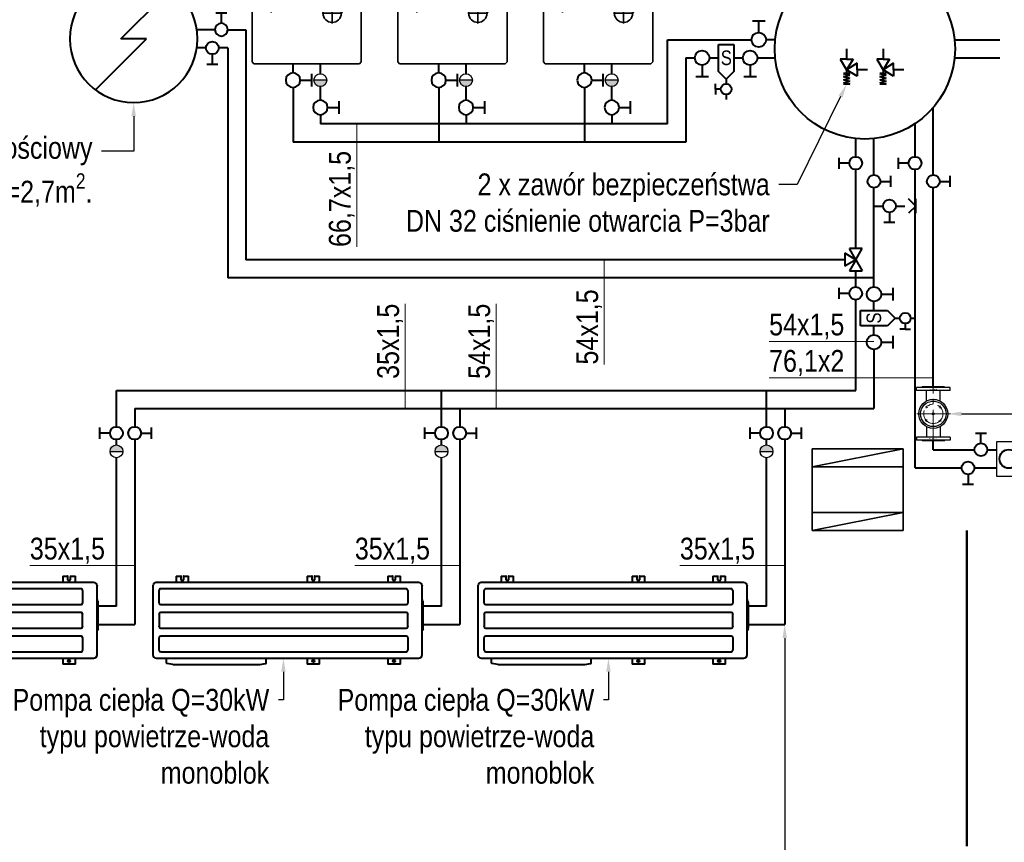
# Model space of a CAD drawing. Header units: centimetres. Extents: x 1912 to 37354, y 4932 to 6633.
# Tile 151 of 236: x 29764 to 30305, y 5582 to 6034. Entities that reach past the tile are written whole.
import ezdxf
from ezdxf import colors
from ezdxf.entities.mleader import LeaderData, LeaderLine
from ezdxf.lldxf.tags import DXFTag
from ezdxf.math import Vec2, Vec3

# ---------------------------------------------------------------- set-up
doc = ezdxf.new("R2010")
doc.units = ezdxf.units.CM
for name, pattern in [('BORDER', [1.75, 0.5, -0.25, 0.5, -0.25, 0, -0.25]), ('CENTER', [0.55, 0.37, -0.06, 0.06, -0.06]), ('ŚRODEK2', [28.575, 19.05, -3.175, 3.175, -3.175])]:
    doc.linetypes.add(name, pattern=pattern)
for name, color, linetype in [('DETAL', 250, 'Continuous'), ('IS_Armatura_Therm', 250, 'SOLID'), ('Osi', 1, 'BORDER')]:
    doc.layers.add(name, color=color, linetype=linetype)
for name, color, linetype, lineweight in [('IS_chp', 150, 'DASHED', 50), ('IS_gaz 2', 44, 'Continuous', 35), ('IS_klima ciecz', 84, 'ŚRODEK2', 40), ('IS_Opis', 250, 'Continuous', 9), ('IS_Powrót', 5, 'DASH', 40), ('IS_Zasilanie', 1, 'SOLID', 40), ('IS_Zimna_woda', 5, 'SOLID', 40), ('Opis', 150, 'Continuous', 9), ('Osie', 1, 'CENTER', 5)]:
    doc.layers.add(name, color=color, linetype=linetype, lineweight=lineweight)
doc.styles.add('styl1', font='ARIALN.TTF')
tags = doc.linetypes.add('DASH', pattern=[15, 10, -5]).pattern_tags.tags
tags[6:7] = [DXFTag(74, 4), DXFTag(75, 0), DXFTag(340, '0'), DXFTag(46, 0.0), DXFTag(50, 0.0), DXFTag(44, 0.0), DXFTag(45, 0.0)]
tags[4:5] = [DXFTag(74, 4), DXFTag(75, 0), DXFTag(340, '0'), DXFTag(46, 0.0), DXFTag(50, 0.0), DXFTag(44, 0.0), DXFTag(45, 0.0)]
tags = doc.linetypes.add('DASHED', pattern=[19.05, 12.7, -6.35]).pattern_tags.tags
tags[6:7] = [DXFTag(74, 4), DXFTag(75, 0), DXFTag(340, '0'), DXFTag(46, 1.0), DXFTag(50, 0.0), DXFTag(44, 0.0), DXFTag(45, 0.0)]
tags[4:5] = [DXFTag(74, 4), DXFTag(75, 0), DXFTag(340, '0'), DXFTag(46, 1.0), DXFTag(50, 0.0), DXFTag(44, 0.0), DXFTag(45, 0.0)]
tags = doc.linetypes.add('SOLID', pattern=[10, 10, 0]).pattern_tags.tags
tags[6:7] = [DXFTag(74, 4), DXFTag(75, 0), DXFTag(340, '0'), DXFTag(46, 0.0), DXFTag(50, 0.0), DXFTag(44, 0.0), DXFTag(45, 0.0)]
tags[4:5] = [DXFTag(74, 4), DXFTag(75, 0), DXFTag(340, '0'), DXFTag(46, 0.0), DXFTag(50, 0.0), DXFTag(44, 0.0), DXFTag(45, 0.0)]

# ---------------------------------------------------------------- blocks, each defined once
blk = doc.blocks.new('A$Cae6c5dd9')
at = {"layer": 'IS_gaz 2'}
for p, q in [((0, -547), (0, 0)), ((0, 0), (600, 0)), ((600, 0), (600, -547)), ((300, -35.3), (300, -244.7)), ((404.7, -140), (195.3, -140)), ((105, -275.3), (105, -164.7)), ((495, -275.3), (495, -164.7)), ((160.3, -220), (49.7, -220)), ((550.3, -220), (439.7, -220)), ((440, -335.3), (440, -224.7)), ((495.3, -280), (384.7, -280)), ((0, -547), (10, -557)), ((600, -547), (590, -557))]:
    blk.add_line(p, q, dxfattribs=at)
blk.add_lwpolyline([(590, -557), (10, -557)], dxfattribs=at)
for centre, radius in [((300, -140), 92.5), ((300, -140), 80), ((300, -140), 55), ((105, -220), 29), ((495, -220), 29), ((440, -280), 50)]:
    blk.add_circle(centre, radius, dxfattribs=at)
blk = doc.blocks.new('Zaworek')
at = {"layer": 'IS_Zimna_woda', "color": 18, "true_color": 0x000000}
for p, q in [((2, 0), (5.15, 0)), ((5.15, 1.72), (5.15, -1.72))]:
    blk.add_line(p, q, dxfattribs=at)
blk.add_circle((0, 0), 2, dxfattribs=at)
blk = doc.blocks.new('A$C7A6073B1')
at = {"layer": 'IS_Armatura_Therm'}
h = blk.add_hatch(color=256, dxfattribs=at)
h.dxf.hatch_style = 1
h.paths.add_polyline_path([(10, 5, 1), (0, 5)])
blk.add_line((0, 5), (10, 5), dxfattribs=at)
blk.add_circle((5, 5), 5, dxfattribs=at)
blk = doc.blocks.new('PC Panas')
at = {"layer": 'IS_klima ciecz', "linetype": 'Continuous'}
for p, q in [((46817.36, 76439.76), (46673.15, 76439.76)), ((46684.04, 76443.25), (46686.67, 76443.25)), ((46684.04, 76443.25), (46684.04, 76439.76)), ((46686.85, 76441.31), (46686.85, 76443.08)), ((46688.14, 76443.08), (46688.14, 76441.31)), ((46688.31, 76443.25), (46690.95, 76443.25)), ((46690.95, 76439.76), (46690.95, 76443.25)), ((46755.99, 76443.25), (46758.63, 76443.25)), ((46755.99, 76443.25), (46755.99, 76439.76)), ((46758.8, 76441.31), (46758.8, 76443.08)), ((46760.1, 76443.08), (46760.1, 76441.31)), ((46760.27, 76443.25), (46762.91, 76443.25)), ((46762.91, 76439.76), (46762.91, 76443.25)), ((46800.35, 76443.25), (46802.99, 76443.25)), ((46800.35, 76443.25), (46800.35, 76439.76)), ((46803.16, 76441.31), (46803.16, 76443.08)), ((46804.46, 76443.08), (46804.46, 76441.31)), ((46804.63, 76443.25), (46807.27, 76443.25)), ((46807.27, 76439.76), (46807.27, 76443.25)), ((46671.36, 76437.96), (46671.36, 76436.94)), ((46671.37, 76437.96), (46671.36, 76437.96)), ((46671.36, 76435.9), (46671.36, 76419.98)), ((46671.37, 76437.96), (46671.37, 76437.58)), ((46671.37, 76437.58), (46671.37, 76400.08)), ((46674.8, 76428.53), (46674.8, 76435.37)), ((46810.43, 76436.33), (46675.69, 76436.33)), ((46811.25, 76435.37), (46811.25, 76428.53)), ((46819.15, 76438.11), (46819.15, 76437.96)), ((46819.15, 76437.58), (46819.15, 76437.96)), ((46819.15, 76400.47), (46819.15, 76437.58)), ((46674.8, 76428.48), (46674.8, 76428.53)), ((46675.69, 76427.64), (46810.36, 76427.64)), ((46811.25, 76428.53), (46811.25, 76428.48)), ((46819.26, 76430.09), (46819.72, 76429.29)), ((46819.83, 76428.57), (46819.83, 76428.86)), ((46819.83, 76415.05), (46819.83, 76428.57)), ((46674.8, 76422.48), (46674.8, 76422.53)), ((46674.8, 76422.48), (46674.8, 76415.52)), ((46810.36, 76423.37), (46675.69, 76423.37)), ((46811.25, 76422.53), (46811.25, 76422.48)), ((46811.25, 76415.57), (46811.25, 76422.48)), ((46674.8, 76415.52), (46674.8, 76415.57)), ((46675.69, 76414.68), (46810.36, 76414.68)), ((46811.25, 76415.57), (46811.25, 76415.52)), ((46819.72, 76414.33), (46819.26, 76413.53)), ((46819.83, 76414.76), (46819.83, 76415.05)), ((46674.8, 76409.52), (46674.8, 76409.57)), ((46674.8, 76402.59), (46674.8, 76409.52)), ((46810.36, 76410.41), (46675.69, 76410.41)), ((46811.25, 76409.57), (46811.25, 76409.52)), ((46811.25, 76409.52), (46811.25, 76402.67)), ((46675.66, 76401.72), (46810.43, 76401.72)), ((46673.16, 76398.29), (46817.36, 76398.29)), ((46678.72, 76395.75), (46678.72, 76398.29)), ((46682.22, 76394.85), (46679.04, 76395.37)), ((46730.07, 76394.85), (46733.25, 76395.37)), ((46733.56, 76395.75), (46733.56, 76398.29)), ((46755.99, 76398.29), (46755.99, 76395.04)), ((46762.89, 76398.29), (46762.89, 76398.29)), ((46762.89, 76398.29), (46762.89, 76398.29)), ((46762.91, 76395.04), (46762.91, 76398.29)), ((46800.35, 76398.29), (46800.35, 76395.04)), ((46807.27, 76395.04), (46807.27, 76398.29)), ((46819.15, 76400.08), (46819.15, 76400.47)), ((46819.15, 76400.08), (46819.15, 76400.08)), ((46819.15, 76400.08), (46819.15, 76400.08)), ((46682.22, 76394.85), (46730.07, 76394.85)), ((46762.91, 76395.04), (46755.99, 76395.04)), ((46807.27, 76395.04), (46800.35, 76395.04))]:
    blk.add_line(p, q, dxfattribs=at)
for centre in [(46759.45, 76396.77), (46803.81, 76396.77)]:
    blk.add_circle(centre, 0.648, dxfattribs=at)
for centre, radius, start, end in [((46673.15, 76437.96), 1.8, 90, 160.843), ((46686.67, 76443.08), 0.173, 0, 90), ((46687.49, 76441.31), 0.648, 180, 0), ((46688.31, 76443.08), 0.173, 90, 180), ((46758.63, 76443.08), 0.173, 0, 90), ((46759.45, 76441.31), 0.648, 180, 0), ((46760.27, 76443.08), 0.173, 90, 180), ((46802.99, 76443.08), 0.173, 0, 90), ((46803.81, 76441.31), 0.648, 180, 0), ((46804.63, 76443.08), 0.173, 90, 180), ((46817.36, 76437.96), 1.8, 0, 90), ((46673.15, 76437.96), 1.8, 170.171, 180), ((46675.69, 76435.44), 0.887, 88.4156, 184.328), ((46810.36, 76435.44), 0.887, 355.672, 91.5886), ((46675.69, 76428.53), 0.887, 183.3817, 270), ((46810.36, 76428.53), 0.887, 270, 356.6183), ((46820.01, 76430.52), 0.864, 188.1096, 210), ((46818.97, 76428.86), 0.864, 0, 30), ((46675.69, 76422.48), 0.887, 90, 176.6183), ((46810.36, 76422.48), 0.887, 3.3817, 90), ((46675.69, 76415.57), 0.887, 183.3817, 270), ((46810.36, 76415.57), 0.887, 270, 356.6183), ((46820.01, 76413.1), 0.864, 150, 171.8904), ((46818.97, 76414.76), 0.864, 330, 0), ((46675.69, 76409.52), 0.887, 90, 176.6183), ((46810.36, 76409.52), 0.887, 3.3817, 90), ((46675.66, 76402.59), 0.864, 180, 270), ((46810.36, 76402.61), 0.887, 268.4114, 4.328), ((46673.16, 76400.08), 1.8, 180, 270), ((46679.1, 76395.75), 0.38, 180, 260.7), ((46733.18, 76395.75), 0.38, 279.3, 0), ((46817.36, 76400.08), 1.8, 270, 0), ((46817.36, 76400.08), 1.79, 289.4904, 340.5008)]:
    blk.add_arc(centre, radius, start, end, dxfattribs=at)
blk = doc.blocks.new('A$C3C9B6DEC')
at = {"layer": 'IS_Zimna_woda'}
for p, q in [((25, 20), (45, 40)), ((50, 10), (50, 40)), ((55, 10), (55, 40)), ((5, 10), (25, 30)), ((25, 30), (25, 20))]:
    blk.add_line(p, q, dxfattribs=at)
blk.add_lwpolyline([(50, 40), (55, 40), (55, 10), (50, 10)], close=True, dxfattribs=at)
blk.add_circle((25, 25), 25, dxfattribs=at)
blk = doc.blocks.new('zaworbezp')
at = {"layer": 'IS_Zimna_woda', "color": 18, "true_color": 0x000000}
for p, q in [((9811.75, 1011.57), (9811.75, 1005.87)), ((9811.75, 1005.87), (9808.25, 1005.87)), ((9808.25, 1005.87), (9811.75, 1000.13)), ((9811.75, 1005.87), (9815.25, 1005.87)), ((9815.25, 1005.87), (9811.75, 1000.13)), ((9806.01, 1000.13), (9806.01, 1003.63)), ((9806.01, 1003.63), (9811.75, 1000.13)), ((9800.31, 1000.13), (9806.01, 1000.13)), ((9806.01, 1000.13), (9806.01, 996.63)), ((9806.01, 996.63), (9811.75, 1000.13)), ((9810.01, 997.98), (9813.48, 997.98)), ((9813.48, 997.98), (9810.01, 997.14)), ((9813.48, 996.3), (9810.01, 997.14)), ((9813.48, 996.3), (9810.01, 995.46)), ((9813.48, 994.62), (9810.01, 995.46)), ((9811.75, 1000.13), (9811.75, 997.98)), ((9813.48, 994.62), (9810.01, 993.78)), ((9813.48, 992.94), (9810.01, 993.78)), ((9813.48, 992.94), (9810.01, 992.1)), ((9810.01, 992.1), (9813.48, 992.1))]:
    blk.add_line(p, q, dxfattribs=at)
blk = doc.blocks.new('Filtroodmulnik DN65')
at = {"layer": 'DETAL', "color": 7, "linetype": 'Continuous'}
for p, q in [((32977.65, 73236.65), (32977.65, 73255.15)), ((32979.35, 73255.15), (32977.65, 73255.15)), ((32979.35, 73236.65), (32979.35, 73255.15)), ((33004.85, 73236.65), (33004.85, 73255.15)), ((33004.85, 73236.65), (33004.85, 73255.15)), ((33004.85, 73255.15), (33006.55, 73255.15)), ((33006.55, 73236.65), (33006.55, 73255.15)), ((32977.35, 73252), (32977.65, 73252.24)), ((32977.35, 73239.8), (32977.35, 73252)), ((32985.12, 73249.7), (32979.35, 73249.7)), ((32999.08, 73249.7), (33004.85, 73249.7)), ((33006.85, 73252), (33006.55, 73252.24)), ((33006.85, 73239.8), (33006.85, 73252)), ((32977.35, 73239.8), (32977.65, 73239.55)), ((32985.12, 73242.09), (32979.35, 73242.09)), ((32999.08, 73242.09), (33004.85, 73242.09)), ((33006.85, 73239.8), (33006.55, 73239.55)), ((32979.35, 73236.65), (32977.65, 73236.65)), ((33004.85, 73236.65), (33006.55, 73236.65))]:
    blk.add_line(p, q, dxfattribs=at)
for radius in [7.95, 7]:
    blk.add_circle((32992.1, 73245.9), radius, dxfattribs=at)
at = {"layer": 'DETAL', "color": 7}
for radius in [0.524, 0.466]:
    blk.add_circle((32992.1, 73245.9), radius, dxfattribs=at)
at = {"layer": 'Osie', "color": 5, "linetype": 'CENTER', "ltscale": 50}
for p, q in [((32992.1, 73236.45), (32992.1, 73255.35)), ((32975.85, 73245.9), (33008.35, 73245.9))]:
    blk.add_line(p, q, dxfattribs=at)
at = {"layer": 'Osie', "color": 5, "ltscale": 10}
for p, q in [((32989.05, 73249.46), (32987.64, 73249.84)), ((32988.54, 73250.35), (32988.16, 73248.94)), ((32996.55, 73249.46), (32995.14, 73249.84)), ((32995.65, 73248.94), (32996.03, 73250.35)), ((32987.64, 73242.34), (32989.05, 73241.96)), ((32988.54, 73242.86), (32988.16, 73241.45)), ((32995.14, 73242.34), (32996.55, 73241.96)), ((32995.65, 73241.45), (32996.03, 73242.86))]:
    blk.add_line(p, q, dxfattribs=at)
at = {"layer": 'Osie', "color": 5, "linetype": 'CENTER', "ltscale": 50}
blk.add_circle((32992.1, 73245.9), 5.3, dxfattribs=at)
at = {"layer": 'Opis', "width": 0.8}
for p in [(32978.75, 73243.9), (33005.94, 73243.89)]:
    blk.add_text('DN65 PN16bar', height=0.5, rotation=90, dxfattribs=at).set_placement(p)
blk = doc.blocks.new('A$C4DD75A4F')
at = {"layer": 'IS_Zasilanie'}
for p, q in [((3.5, 6.06), (0, 0)), ((3.5, 6.06), (7, 0)), ((0, 0), (7, 0))]:
    blk.add_line(p, q, dxfattribs=at)
blk = doc.blocks.new('A$C064208D9')
at = {"layer": 'IS_Zasilanie'}
for p, rotation in [((0, 9.56), 270), ((12.12, 2.56), 90)]:
    blk.add_blockref('A$C4DD75A4F', p, dxfattribs=dict(at, rotation=rotation))
blk.add_blockref('A$C4DD75A4F', (2.56, 0), dxfattribs=at)
blk = doc.blocks.new('ZS')
at = {"layer": 'IS_Zimna_woda', "color": 18, "true_color": 0x000000}
for p, q in [((0, 0), (0, -10)), ((0, -24), (0, -34)), ((0, -46), (-8, -38)), ((0, -46), (8, -38)), ((-8, -46), (0, -46)), ((0, -46), (8, -46))]:
    blk.add_line(p, q, dxfattribs=at)
at = {"layer": 'IS_Zimna_woda', "xscale": 3.517579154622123, "yscale": 3.517579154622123, "zscale": 3.517579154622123, "rotation": 180}
blk.add_blockref('Zaworek', (0, -17), dxfattribs=at)
blk = doc.blocks.new('Separator')
at = {"layer": 'IS_Zimna_woda', "color": 18, "true_color": 0x000000}
for p, q in [((54943.13, 76694.45), (54957.96, 76694.45)), ((54943.13, 76686.06), (54943.13, 76694.45)), ((54957.96, 76694.45), (54962.15, 76690.26)), ((54962.15, 76690.26), (54957.96, 76686.06)), ((54962.15, 76690.26), (54964.75, 76690.26)), ((54967.71, 76687.29), (54967.71, 76684.32)), ((54970.68, 76690.26), (54973.27, 76690.26)), ((54957.96, 76686.06), (54943.13, 76686.06)), ((54967.71, 76684.32), (54964.75, 76684.32)), ((54967.71, 76684.32), (54970.68, 76684.32))]:
    blk.add_line(p, q, dxfattribs=at)
blk.add_circle((54967.71, 76690.26), 2.97, dxfattribs=at)
at = {"layer": 'IS_Zimna_woda', "color": 18, "true_color": 0x000000, "insert": (54950.52, 76690.35), "char_height": 8, "attachment_point": 5, "rotation": 90, "style": 'styl1'}
blk.add_mtext_dynamic_manual_height_columns('\\pxqc;S', width=8.2982, gutter_width=12.5, heights=[14.83], dxfattribs=at)

msp = doc.modelspace()

# ---------------------------------------------------------------- linework, layer by layer
at = {"color": 1}
msp.add_lwpolyline([(30300.25, 5802.16), (30300.25, 5783.34), (30324.91, 5783.34), (30324.91, 5802.16)], close=True, dxfattribs=at)
at = {"layer": 'IS_chp'}
msp.add_line((30284.03, 5580.12), (30284.03, 5753.34), dxfattribs=at)
at = {"layer": 'IS_gaz 2', "linetype": 'SOLID'}
for p, q in [((30199.03, 5798.34), (30199.03, 5753.34)), ((30199.03, 5788.34), (30249.03, 5798.34)), ((30249.03, 5753.34), (30249.03, 5798.34)), ((30199.03, 5753.34), (30249.03, 5763.34))]:
    msp.add_line(p, q, dxfattribs=at)
at = {"layer": 'IS_gaz 2'}
for p, q in [((30249.03, 5798.34), (30199.03, 5798.34)), ((30199.03, 5788.34), (30249.03, 5788.34)), ((30249.03, 5763.34), (30199.03, 5763.34)), ((30199.03, 5753.34), (30249.03, 5753.34))]:
    msp.add_line(p, q, dxfattribs=at)
at = {"layer": 'IS_Opis'}
for p, q in [((29949.03, 5909.07), (29949.03, 5976.64)), ((29975.55, 5877.94), (29975.55, 5820.37)), ((30025.55, 5877.94), (30025.55, 5820.37)), ((30175.47, 5857.21), (30233.04, 5857.21)), ((30175.47, 5837.21), (30265.6, 5837.21)), ((29769.51, 5734.16), (29827.08, 5734.16)), ((29947.98, 5734.16), (30005.55, 5734.16)), ((30126.46, 5734.16), (30184.03, 5734.16))]:
    msp.add_line(p, q, dxfattribs=at)
at = {"layer": 'IS_Powrót'}
for p, q in [((29866.17, 6018.34), (29861.17, 6018.34)), ((29878.21, 6018.34), (29873.21, 6018.34)), ((29878.21, 6018.34), (29878.21, 5892.09)), ((30277.28, 6022.84), (30302.1, 6022.84)), ((30129.68, 6012.84), (30134.68, 6012.84)), ((30142.68, 6012.84), (30147.68, 6012.84)), ((30156.07, 6012.84), (30161.03, 6012.84)), ((30169.03, 6012.84), (30178.78, 6012.84)), ((30277.28, 6012.84), (30302.1, 6012.84)), ((29914.03, 6004.64), (29914.03, 6009.64)), ((29994.03, 6004.64), (29994.03, 6009.64)), ((30074.03, 6004.64), (30074.03, 6009.64)), ((29914.03, 5996.64), (29914.03, 5966.64)), ((29994.03, 5996.64), (29994.03, 5966.64)), ((30074.03, 5996.64), (30074.03, 5966.64)), ((30265.6, 5948.59), (30265.6, 5985.6)), ((30129.68, 5966.64), (29914.03, 5966.64)), ((30233.03, 5948.59), (30233.03, 5968.59)), ((30233.03, 5887.13), (30233.03, 5941.56)), ((30265.6, 5832.21), (30265.6, 5941.56)), ((30233.03, 5874.17), (30233.03, 5879.13)), ((30233.03, 5860.78), (30233.03, 5865.78)), ((30233.03, 5852.78), (30233.03, 5820.37)), ((29827.08, 5820.37), (30233.03, 5820.37)), ((29827.08, 5820.37), (29827.08, 5810.37)), ((30005.55, 5820.37), (30005.55, 5810.37)), ((30184.03, 5820.37), (30184.03, 5810.37)), ((29827.08, 5803.34), (29827.08, 5701.9)), ((30265.6, 5797.71), (30265.6, 5802.71))]:
    msp.add_line(p, q, dxfattribs=at)
msp.add_circle((30307.1, 5792.75), 5.12, dxfattribs=at)
at = {"layer": 'IS_Zasilanie'}
for p, q in [((29871.17, 6028.34), (29861.17, 6028.34)), ((29878.21, 6028.34), (29888.21, 6028.34)), ((29888.21, 6028.34), (29888.21, 5902.09)), ((30119.68, 6022.84), (30165.78, 6022.84)), ((30178.78, 6022.84), (30173.78, 6022.84)), ((29929.03, 6004.16), (29929.03, 6009.64)), ((30009.03, 6004.16), (30009.03, 6009.64)), ((30089.03, 6004.16), (30089.03, 6009.64)), ((29929.03, 5989.64), (29929.03, 5997.12)), ((29929.03, 5981.64), (29929.03, 5976.64)), ((30009.03, 5981.64), (30009.03, 5976.64)), ((30089.03, 5981.64), (30089.03, 5976.64)), ((30119.68, 5976.64), (29929.03, 5976.64)), ((30255.6, 5958.59), (30255.6, 5976.72)), ((30223.03, 5958.59), (30223.03, 5968.59)), ((30223.03, 5908.16), (30223.03, 5951.56)), ((30255.6, 5787.75), (30255.6, 5951.56)), ((30223.03, 5887.13), (30223.03, 5896.03)), ((30223.03, 5830.37), (30223.03, 5880.1)), ((29817.07, 5830.37), (30223.03, 5830.37)), ((29817.07, 5810.37), (29817.07, 5830.37)), ((29995.55, 5810.37), (29995.55, 5830.37)), ((30174.03, 5810.37), (30174.03, 5830.37)), ((29817.07, 5800.37), (29817.07, 5803.34)), ((29995.55, 5800.37), (29995.55, 5803.34)), ((30174.03, 5800.37), (30174.03, 5803.34)), ((29817.07, 5711.9), (29817.07, 5793.34)), ((29995.55, 5711.9), (29995.55, 5793.34)), ((30174.03, 5711.9), (30174.03, 5793.34)), ((29817.07, 5711.9), (29807.1, 5711.9)), ((29995.55, 5711.9), (29985.58, 5711.9)), ((30174.03, 5711.9), (30164.06, 5711.9))]:
    msp.add_line(p, q, dxfattribs=at)
msp.add_circle((30228.03, 6017.84), 49.5, dxfattribs=at)

# ---------------------------------------------------------------- block references
at = {"layer": 'IS_Armatura_Therm', "xscale": 0.7035158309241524, "yscale": 0.7035158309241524, "zscale": 0.7035158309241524, "rotation": 180}
msp.add_blockref('A$C7A6073B1', (29932.55, 6004.16), dxfattribs=at)
at = {"layer": 'IS_Armatura_Therm', "xscale": 0.7035158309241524, "yscale": 0.7035158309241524, "zscale": 0.7035158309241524}
for p in [(29813.56, 5793.34), (29992.04, 5793.34), (30170.51, 5793.34)]:
    msp.add_blockref('A$C7A6073B1', p, dxfattribs=at)
at = {"layer": 'IS_gaz 2', "color": 18, "true_color": 0x000000, "yscale": 1.999999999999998, "zscale": 1.999999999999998}
for p, xscale, rotation in [((30169.78, 6022.84), 1.999999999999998, 89.99999999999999), ((30138.68, 6012.84), 1.999999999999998, 270), ((30165.03, 6012.84), 1.999999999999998, 270), ((29914.03, 6000.64), -1.999999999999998, 180), ((29994.03, 6000.64), -1.999999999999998, 180), ((30074.03, 6000.64), -1.999999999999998, 180), ((29929.03, 5985.64), -1.999999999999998, 180), ((30009.03, 5985.64), -1.999999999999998, 180), ((30089.03, 5985.64), -1.999999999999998, 180)]:
    msp.add_blockref('Zaworek', p, dxfattribs=dict(at, xscale=xscale, rotation=rotation))
at = {"layer": 'IS_gaz 2', "color": 18, "true_color": 0x000000, "xscale": 1.999999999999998, "yscale": 1.999999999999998, "zscale": 1.999999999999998}
for p in [(30233.03, 5883.13), (30233.03, 5856.78)]:
    msp.add_blockref('Zaworek', p, dxfattribs=at)
at = {"layer": 'IS_Opis', "xscale": 0.5000000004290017, "yscale": 0.5000000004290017, "zscale": 0.5000000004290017, "rotation": 89.99999999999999}
msp.add_blockref('ZS', (30233.03, 5931.56), dxfattribs=at)
at = {"layer": 'IS_Powrót', "xscale": -1}
for p in [(40029.78, 5006.27), (40049.78, 5006.27)]:
    msp.add_blockref('zaworbezp', p, dxfattribs=at)
at = {"layer": 'IS_Powrót'}
msp.add_blockref('Separator', (-24717.51, -70820.28), dxfattribs=at)
at = {"layer": 'IS_Zasilanie', "rotation": 89.99999999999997}
msp.add_blockref('Filtroodmulnik DN65', (103511.5, -27174.64), dxfattribs=at)
at = {"layer": 'IS_Zimna_woda', "xscale": -1.4, "yscale": 1.4, "zscale": 1.4, "rotation": 270}
msp.add_blockref('A$C3C9B6DEC', (29791.53, 5988.34), dxfattribs=at)
at = {"layer": 'IS_Zimna_woda', "color": 18, "true_color": 0x000000, "yscale": 1.758789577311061, "zscale": 1.758789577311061}
for p, xscale, rotation in [((29874.69, 6028.34), -1.758789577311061, 270), ((29869.69, 6018.34), 1.758789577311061, 270), ((30223.03, 5955.07), 1.758789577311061, 179.9999999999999), ((30255.6, 5955.07), 1.758789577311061, 179.9999999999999), ((30223.03, 5883.61), 1.758789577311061, 180), ((29817.07, 5806.86), 1.758789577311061, 179.9999999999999), ((29995.55, 5806.86), 1.758789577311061, 179.9999999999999), ((30174.03, 5806.86), 1.758789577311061, 179.9999999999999)]:
    msp.add_blockref('Zaworek', p, dxfattribs=dict(at, xscale=xscale, rotation=rotation))
at = {"layer": 'IS_Zimna_woda', "color": 18, "true_color": 0x000000, "xscale": 1.758789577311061, "yscale": 1.758789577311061, "zscale": 1.758789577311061}
for p in [(30233.03, 5945.07), (30265.6, 5945.07), (29827.08, 5806.86), (30005.55, 5806.86), (30184.03, 5806.86)]:
    msp.add_blockref('Zaworek', p, dxfattribs=at)
at = {"layer": 'Osi', "xscale": 0.1, "yscale": 0.1, "zscale": 0.1}
for p in [(29891.53, 6065.34), (29971.53, 6065.34), (30051.53, 6065.34)]:
    msp.add_blockref('A$Cae6c5dd9', p, dxfattribs=at)

# ---------------------------------------------------------------- texts
at = {"layer": 'IS_Opis', "char_height": 12, "rotation": 90, "style": 'styl1'}
for s, insert, attachment_point in [('\\pxql;66,7x1,5', (29933.71, 5909.07), 1), ('\\pxqr;35x1,5', (29960.23, 5877.94), 3), ('\\pxqr;54x1,5', (30010.23, 5877.94), 3)]:
    msp.add_mtext_dynamic_manual_height_columns(s, width=79.2717, gutter_width=12.5, heights=[0], dxfattribs=dict(at, insert=insert, attachment_point=attachment_point))
at = {"layer": 'IS_Opis', "char_height": 12, "attachment_point": 1, "style": 'styl1'}
for s, insert in [('\\pxql;54x1,5', (30175.47, 5872.53)), ('\\pxql;76,1x2', (30175.47, 5852.53)), ('\\pxql;35x1,5', (29769.51, 5749.48)), ('\\pxql;35x1,5', (29947.98, 5749.48)), ('\\pxql;35x1,5', (30126.46, 5749.48))]:
    msp.add_mtext_dynamic_manual_height_columns(s, width=79.2717, gutter_width=12.5, heights=[0], dxfattribs=dict(at, insert=insert))

# ---------------------------------------------------------------- leaders
at = {"layer": 'IS_Opis'}
ml = msp.add_multileader_mtext('Standard', dxfattribs=at)
ml.set_content('\\A1;{\\C256;\\c0;Pompa ciepła Q=30kW typu powietrze-woda monoblok}', color=256, style='styl1')
ml.set_leader_properties()
ml.build(insert=Vec2(0, 0))
ml.multileader.update_dxf_attribs({"dogleg_length": 5, "arrow_head_size": 7.5})
ctx = ml.context
ctx.base_point, ctx.char_height, ctx.arrow_head_size, ctx.landing_gap_size, ctx.plane_origin = Vec3(29756.18, 5660.38), 12, 7.5, 5, Vec3(29970.55, 5477.47)
ctx.text_align_type = 2
notes = []
notes.append((ctx, [(0, (1, 1, 0), (29908.77, 5660.38), (-1, 0), 2.78, [(0, [(29908.77, 5683.37)], 0, [])])]))
ctx.mtext.insert, ctx.mtext.width, ctx.mtext.defined_height, ctx.mtext.alignment, ctx.mtext.flow_direction = Vec3(29900.99, 5666.47), 145.9123, 76.92, 3, 5
ctx.mtext.has_bg_fill, ctx.mtext.bg_color, ctx.mtext.bg_scale_factor, ctx.mtext.bg_transparency, ctx.mtext.use_window_bg_color = 1, -1073741824, 1, 0, 1
for ctx, leaders in notes:
    for number, flags, end, landing, length, lines in leaders:
        leader = LeaderData()
        leader.index, (leader.has_last_leader_line, leader.has_dogleg_vector, leader.attachment_direction) = number, flags
        leader.last_leader_point, leader.dogleg_vector, leader.dogleg_length = Vec3(end), Vec3(landing), length
        for number, points, colour, breaks in lines:
            line = LeaderLine()
            line.index, line.vertices, line.color, line.breaks = number, Vec3.list(points), colors.encode_raw_color(colour), breaks
            leader.lines.append(line)
        ctx.leaders.append(leader)

# ---------------------------------------------------------------- next in the draw order: leaders
ml = msp.add_multileader_mtext('Standard', dxfattribs=at)
ml.set_content('\\A1;{\\C256;\\c0;2 x zawór bezpieczeństwa \\PDN 32 ciśnienie otwarcia P=3bar}', color=256, style='styl1')
ml.set_leader_properties()
ml.build(insert=Vec2(0, 0))
ml.multileader.update_dxf_attribs({"dogleg_length": 5, "arrow_head_size": 7.5})
ctx = ml.context
ctx.base_point, ctx.char_height, ctx.arrow_head_size, ctx.landing_gap_size, ctx.plane_origin = Vec3(29971.85, 5943.33), 12, 7.5, 5, Vec3(30216.26, 5801.72)
ctx.text_align_type = 2
notes = []
notes.append((ctx, [(0, (1, 1, 0), (30190.81, 5943.33), (-1, 0), 10, [(0, [(30218.03, 5998.37)], 0, [])])]))
ctx.mtext.insert, ctx.mtext.width, ctx.mtext.defined_height, ctx.mtext.alignment, ctx.mtext.flow_direction = Vec3(30175.81, 5949.43), 203.4393, 76.92, 3, 5
ctx.mtext.has_bg_fill, ctx.mtext.bg_color, ctx.mtext.bg_scale_factor, ctx.mtext.bg_transparency, ctx.mtext.use_window_bg_color = 1, -1073741824, 1, 0, 1
ml = msp.add_multileader_mtext('Standard', dxfattribs=at)
ml.set_content('\\A1;{\\C256;\\c0;Podgrzewacz pojemnościowy V=300l z wężownicą o P=2,7m\\H0.7x;\\S2^ ;\\H1.42857x;.}', color=256, style='styl1')
ml.set_leader_properties()
ml.build(insert=Vec2(0, 0))
ml.multileader.update_dxf_attribs({"dogleg_length": 5, "arrow_head_size": 7.5})
ctx = ml.context
ctx.base_point, ctx.char_height, ctx.arrow_head_size, ctx.landing_gap_size, ctx.plane_origin = Vec3(29603.31, 5961.75), 12, 7.5, 5, Vec3(29857.75, 5863.22)
ctx.text_align_type = 2
notes.append((ctx, [(0, (1, 1, 0), (29826.53, 5961.75), (-1, 0), 17.6, [(0, [(29826.53, 5988.34)], 0, [])])]))
ctx.mtext.insert, ctx.mtext.width, ctx.mtext.defined_height, ctx.mtext.alignment, ctx.mtext.flow_direction = Vec3(29803.93, 5969.49), 199.0817, 76.92, 3, 5
ctx.mtext.has_bg_fill, ctx.mtext.bg_color, ctx.mtext.bg_scale_factor, ctx.mtext.bg_transparency, ctx.mtext.use_window_bg_color = 1, -1073741824, 1, 0, 1
ml = msp.add_multileader_mtext('Standard', dxfattribs=at)
ml.set_content('\\A1;{\\C256;\\c0;Filtroodmulnik DN 65}', color=256, style='styl1')
ml.set_leader_properties()
ml.build(insert=Vec2(0, 0))
ml.multileader.update_dxf_attribs({"dogleg_length": 5, "arrow_head_size": 7.5})
ctx = ml.context
ctx.base_point, ctx.char_height, ctx.arrow_head_size, ctx.landing_gap_size, ctx.plane_origin = Vec3(30475.87, 5817.46), 12, 7.5, 5, Vec3(30273.54, 5934.75)
ctx.text_align_type = 2
notes.append((ctx, [(1, (1, 1, 0), (30468.53, 5817.46), (1, 0), 7.34, [(0, [(30273.55, 5817.46)], 0, [])])]))
ctx.mtext.insert, ctx.mtext.width, ctx.mtext.defined_height, ctx.mtext.alignment, ctx.mtext.flow_direction = Vec3(30607.49, 5823.56), 129.6986, 15.43, 3, 5
ctx.mtext.has_bg_fill, ctx.mtext.bg_color, ctx.mtext.bg_scale_factor, ctx.mtext.bg_transparency, ctx.mtext.use_window_bg_color = 1, -1073741824, 1, 0, 1
ml = msp.add_multileader_mtext('Standard', dxfattribs=at)
ml.set_content('\\A1;{\\C256;\\c0;Wszystkie przewody prowadzone na zewnątrz budynku zaizolować termicznie izolacją kauczukową  λ =0,036 W/(m•K) d=50mm oraz wyposażyć w kabel grzejny 20 W/m.}', color=256, style='styl1')
ml.set_leader_properties()
ml.build(insert=Vec2(0, 0))
ml.multileader.update_dxf_attribs({"dogleg_length": 5, "arrow_head_size": 7.5})
ctx = ml.context
ctx.base_point, ctx.char_height, ctx.arrow_head_size, ctx.landing_gap_size, ctx.plane_origin = Vec3(29763.53, 5498.28), 12, 7.5, 5, Vec3(30115.83, 5375.77)
ctx.text_align_type = 2
notes.append((ctx, [(0, (1, 1, 0), (30184.03, 5498.28), (-1, 0), 2.78, [(2, [(30184.03, 5701.9)], 0, [])])]))
ctx.mtext.insert, ctx.mtext.width, ctx.mtext.defined_height, ctx.mtext.alignment, ctx.mtext.flow_direction = Vec3(30176.25, 5506.04), 446.1652, 76.92, 3, 5
ctx.mtext.has_bg_fill, ctx.mtext.bg_color, ctx.mtext.bg_scale_factor, ctx.mtext.bg_transparency, ctx.mtext.use_window_bg_color = 1, -1073741824, 1, 0, 1
for ctx, leaders in notes:
    for number, flags, end, landing, length, lines in leaders:
        leader = LeaderData()
        leader.index, (leader.has_last_leader_line, leader.has_dogleg_vector, leader.attachment_direction) = number, flags
        leader.last_leader_point, leader.dogleg_vector, leader.dogleg_length = Vec3(end), Vec3(landing), length
        for number, points, colour, breaks in lines:
            line = LeaderLine()
            line.index, line.vertices, line.color, line.breaks = number, Vec3.list(points), colors.encode_raw_color(colour), breaks
            leader.lines.append(line)
        ctx.leaders.append(leader)

# ---------------------------------------------------------------- next in the draw order: linework, layer by layer
msp.add_line((30084.86, 5844.52), (30084.86, 5902.09), dxfattribs=at)
at = {"layer": 'IS_Powrót'}
for p, q in [((30129.68, 6012.84), (30129.68, 5966.64)), ((30233.03, 5892.09), (29878.21, 5892.09)), ((30005.55, 5803.34), (30005.55, 5701.9)), ((30184.03, 5803.34), (30184.03, 5701.9)), ((30265.6, 5797.71), (30288.22, 5797.76)), ((30295.25, 5797.78), (30300.25, 5797.79)), ((29807.1, 5701.9), (29827.08, 5701.9)), ((29985.58, 5701.9), (30005.55, 5701.9)), ((30164.06, 5701.9), (30184.03, 5701.9))]:
    msp.add_line(p, q, dxfattribs=at)
at = {"layer": 'IS_Zasilanie'}
for p, q in [((30119.68, 5976.64), (30119.68, 6022.84)), ((30009.03, 5989.64), (30009.03, 5997.12)), ((30089.03, 5989.64), (30089.03, 5997.12)), ((30216.97, 5902.09), (29888.21, 5902.09)), ((30255.6, 5787.75), (30281.18, 5787.75)), ((30288.22, 5787.75), (30300.25, 5787.75))]:
    msp.add_line(p, q, dxfattribs=at)

# ---------------------------------------------------------------- next in the draw order: block references
at = {"layer": 'IS_Armatura_Therm', "xscale": 0.7035158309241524, "yscale": 0.7035158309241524, "zscale": 0.7035158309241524, "rotation": 180}
for p in [(30012.55, 6004.16), (30092.55, 6004.16)]:
    msp.add_blockref('A$C7A6073B1', p, dxfattribs=at)
at = {"layer": 'IS_Powrót', "rotation": 270}
for name, p in [('Separator', (-46538.39, 60963.38)), ('A$C064208D9', (30216.97, 5908.16))]:
    msp.add_blockref(name, p, dxfattribs=at)
at = {"layer": 'IS_Zasilanie'}
for p in [(-17012.73, -70714.91), (-16834.25, -70714.91), (-16655.78, -70714.91)]:
    msp.add_blockref('PC Panas', p, dxfattribs=at)
at = {"layer": 'IS_Zimna_woda', "color": 18, "true_color": 0x000000, "xscale": 1.758789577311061, "yscale": 1.758789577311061, "zscale": 1.758789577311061}
for p, rotation in [((30291.73, 5797.79), 90), ((30284.7, 5787.75), 270)]:
    msp.add_blockref('Zaworek', p, dxfattribs=dict(at, rotation=rotation))

# ---------------------------------------------------------------- next in the draw order: texts
at = {"layer": 'IS_Opis', "insert": (30069.54, 5844.52), "char_height": 12, "attachment_point": 1, "rotation": 90, "style": 'styl1'}
msp.add_mtext_dynamic_manual_height_columns('\\pxql;54x1,5', width=79.2717, gutter_width=12.5, heights=[0], dxfattribs=at)

# ---------------------------------------------------------------- next in the draw order: leaders
at = {"layer": 'IS_Opis'}
ml = msp.add_multileader_mtext('Standard', dxfattribs=at)
ml.set_content('\\A1;{\\C256;\\c0;Pompa ciepła Q=30kW typu powietrze-woda monoblok}', color=256, style='styl1')
ml.set_leader_properties()
ml.build(insert=Vec2(0, 0))
ml.multileader.update_dxf_attribs({"dogleg_length": 5, "arrow_head_size": 7.5})
ctx = ml.context
ctx.base_point, ctx.char_height, ctx.arrow_head_size, ctx.landing_gap_size, ctx.plane_origin = Vec3(29934.66, 5660.38), 12, 7.5, 5, Vec3(30149.03, 5477.47)
ctx.text_align_type = 2
notes = []
notes.append((ctx, [(0, (1, 1, 0), (30087.25, 5660.38), (-1, 0), 2.78, [(0, [(30087.25, 5683.37)], 0, [])])]))
ctx.mtext.insert, ctx.mtext.width, ctx.mtext.defined_height, ctx.mtext.alignment, ctx.mtext.flow_direction = Vec3(30079.47, 5666.47), 145.9123, 76.92, 3, 5
ctx.mtext.has_bg_fill, ctx.mtext.bg_color, ctx.mtext.bg_scale_factor, ctx.mtext.bg_transparency, ctx.mtext.use_window_bg_color = 1, -1073741824, 1, 0, 1
for ctx, leaders in notes:
    for number, flags, end, landing, length, lines in leaders:
        leader = LeaderData()
        leader.index, (leader.has_last_leader_line, leader.has_dogleg_vector, leader.attachment_direction) = number, flags
        leader.last_leader_point, leader.dogleg_vector, leader.dogleg_length = Vec3(end), Vec3(landing), length
        for number, points, colour, breaks in lines:
            line = LeaderLine()
            line.index, line.vertices, line.color, line.breaks = number, Vec3.list(points), colors.encode_raw_color(colour), breaks
            leader.lines.append(line)
        ctx.leaders.append(leader)

doc.saveas('drawing.dxf')
